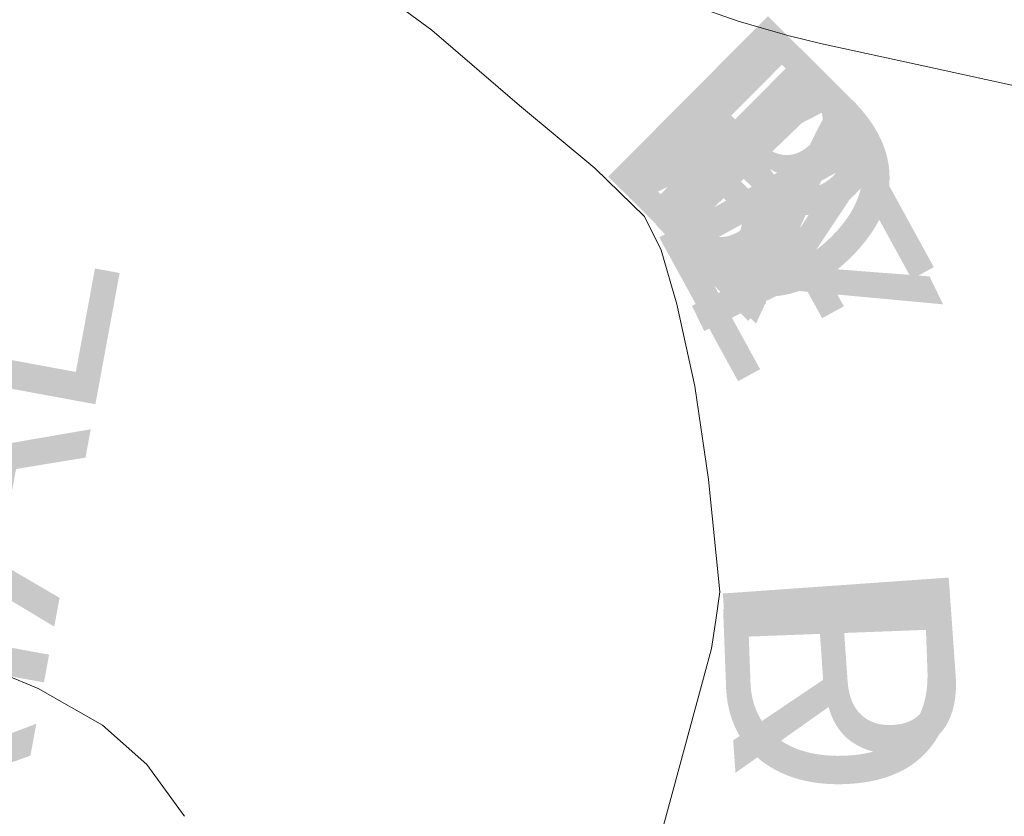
# Model space of a CAD drawing. Header units: feet. Extents: x 92 to 141.3, y -5 to 23.6.
# Tile 135 of 256: x 124.119 to 124.622, y 6.963 to 7.37. Entities that reach past the tile are written whole.
import ezdxf

# ---------------------------------------------------------------- set-up
doc = ezdxf.new("R2010")
doc.units = ezdxf.units.FT
doc.header["$MEASUREMENT"] = 0
doc.layers.add('CUY - Design$0$GM_X_City_Street', color=7, linetype='Continuous', lineweight=0)
doc.layers.add('CUY - Design$0$GM_X_Rail_Line', color=7, linetype='Continuous', lineweight=13)
doc.layers.add('TX_X_20', color=7, linetype='Continuous')
doc.styles.add('CUY - Design$0$Styledgn030', font='dgn030.shx')

msp = doc.modelspace()

# ---------------------------------------------------------------- linework, layer by layer
at = {"layer": 'CUY - Design$0$GM_X_City_Street', "flags": 128}
for points in [[(124.46986, 7.0399), (124.47229, 7.04882), (124.47445, 7.06332), (124.47642, 7.07774), (124.47068, 7.1352), (124.46379, 7.1829), (124.4546, 7.22468), (124.44655, 7.25226), (124.43793, 7.2695), (124.41266, 7.29421), (124.37417, 7.32622), (124.32936, 7.36472), (124.31155, 7.37794), (124.27306, 7.39518), (124.25008, 7.41472), (124.22596, 7.43885), (124.16556, 7.49587), (124.14911, 7.52941), (124.13741, 7.55123), (124.1295, 7.56831), (124.12286, 7.59679), (124.11748, 7.61007)], [(124.04015, 7.04878), (124.05692, 7.04678), (124.06884, 7.0457), (124.10474, 7.03809), (124.12829, 7.02831), (124.16104, 7.00961), (124.18373, 6.9895), (124.20288, 6.96323), (124.20307, 6.96299)], [(124.44967, 6.96574), (124.46986, 7.0399)], [(124.24864, 6.53347), (124.25799, 6.53484), (124.27421, 6.54324), (124.29432, 6.55789), (124.30667, 6.57024), (124.32046, 6.58547), (124.33395, 6.60817), (124.3389, 6.62354), (124.34108, 6.6413), (124.34373, 6.65578), (124.36612, 6.79714), (124.37155, 6.81743), (124.37704, 6.83403), (124.38394, 6.84165), (124.40232, 6.853), (124.41209, 6.86004), (124.42013, 6.86866), (124.42875, 6.88417), (124.4388, 6.92583), (124.44967, 6.96574)]]:
    msp.add_lwpolyline(points, dxfattribs=at)
at = {"layer": 'CUY - Design$0$GM_X_Rail_Line', "flags": 128}
msp.add_lwpolyline([(124.64348, 7.33284), (124.58115, 7.34638), (124.52791, 7.35791), (124.51185, 7.36193), (124.49764, 7.36595), (124.48584, 7.36944), (124.47565, 7.37292), (124.46399, 7.37708), (124.45193, 7.3815), (124.43959, 7.38673), (124.41721, 7.39651), (124.40354, 7.40308), (124.3908, 7.40992), (124.37391, 7.41944), (124.35675, 7.42976), (124.34549, 7.43713), (124.3341, 7.44531), (124.32512, 7.45188), (124.31493, 7.45965), (124.26748, 7.49866), (124.17686, 7.57453), (124.12981, 7.6138), (124.09697, 7.64169)], dxfattribs=at)

# ---------------------------------------------------------------- texts
at = {"layer": 'TX_X_20', "style": 'CUY - Design$0$Styledgn030'}
for s, rotation, p in [('B', 315.1718, (124.41048, 7.29885)), ('R', 315.1731, (124.41626, 7.29311)), ('D', 315.1743, (124.42845, 7.28099)), ('A', 315.1743, (124.42203, 7.28737)), ('L', 313.8411, (124.43483, 7.27465)), ('Y', 295.9492, (124.44284, 7.26377)), ('E', 298.7282, (124.43942, 7.27001)), ('INDUSTRIAL', 79.5317, (124.00366, 6.34119)), ('R', 274.0354, (124.47712, 7.08952)), ('D', 272.164, (124.47769, 7.08148))]:
    msp.add_text(s, height=0.1157, rotation=rotation, dxfattribs=at).set_placement(p)

doc.saveas('drawing.dxf')
